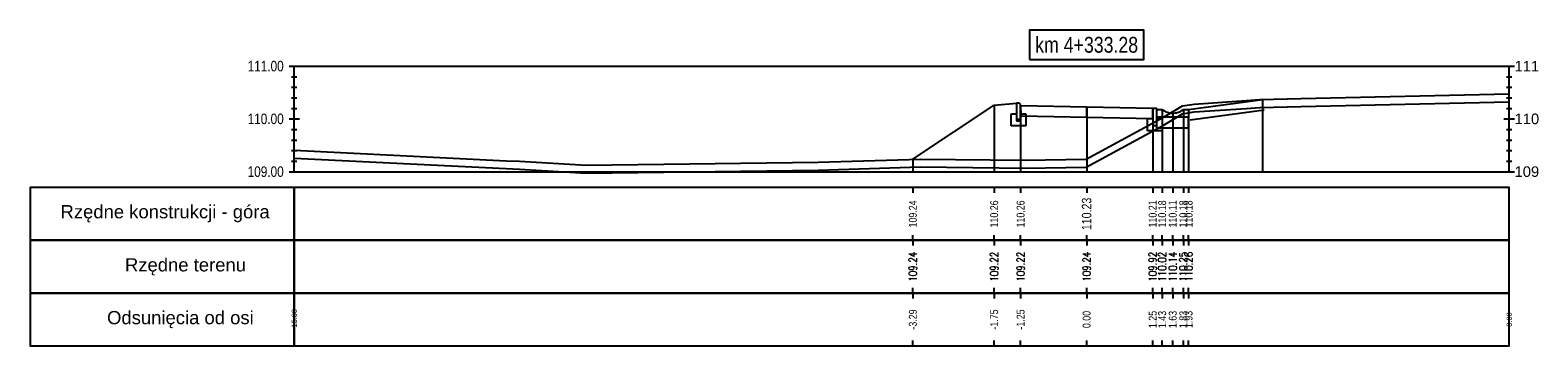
# Model space of a CAD drawing. Extents: x 7537626 to 7538805, y 5722894 to 5725486.
# Tile 37 of 90: x 7538292 to 7538321, y 5725327 to 5725333. Entities that reach past the tile are written whole.
import ezdxf

# ---------------------------------------------------------------- set-up
doc = ezdxf.new("R2010")
doc.units = 0
for name, color, linetype in [('C-DROGI-PROFILE', 7, 'Continuous'), ('C-DROGI-PROFILE-ETYKIETY', 7, 'Continuous'), ('C-DROGI-PRZEKROJE-ETYKIETY', 7, 'Continuous'), ('C-POPRZECZKA-przekrój', 2, 'Continuous'), ('C-POPRZECZKA-widok', 1, 'Continuous')]:
    doc.layers.add(name, color=color, linetype=linetype)
doc.layers.add('C-humus', color=7, linetype='Continuous', true_color=0x003df5)
doc.layers.add('C-Teren', color=7, linetype='Continuous', true_color=0x005716)
doc.styles.add('2mm08', font='arial.ttf', dxfattribs={"width": 0.8})
doc.styles.get("Standard").update_dxf_attribs({"font": 'arial.ttf'})

msp = doc.modelspace()

# ---------------------------------------------------------------- linework, layer by layer
at = {"layer": 'C-DROGI-PROFILE', "color": 7, "linetype": 'Continuous', "lineweight": -3}
for p, q in [((7538308.776, 5725330.009), (7538308.776, 5725329.909)), ((7538310.316, 5725330.009), (7538310.316, 5725329.909)), ((7538310.816, 5725330.009), (7538310.816, 5725329.909)), ((7538312.066, 5725330.009), (7538312.066, 5725329.909)), ((7538313.316, 5725330.009), (7538313.316, 5725329.909)), ((7538313.496, 5725330.009), (7538313.496, 5725329.909)), ((7538313.696, 5725330.009), (7538313.696, 5725329.909)), ((7538313.896, 5725330.009), (7538313.896, 5725329.909)), ((7538313.996, 5725330.009), (7538313.996, 5725329.909)), ((7538308.776, 5725329.009), (7538308.776, 5725329.109)), ((7538308.776, 5725329.009), (7538308.776, 5725328.909)), ((7538310.316, 5725329.009), (7538310.316, 5725329.109)), ((7538310.316, 5725329.009), (7538310.316, 5725328.909)), ((7538310.816, 5725329.009), (7538310.816, 5725329.109)), ((7538310.816, 5725329.009), (7538310.816, 5725328.909)), ((7538312.066, 5725329.009), (7538312.066, 5725329.109)), ((7538312.066, 5725329.009), (7538312.066, 5725328.909)), ((7538313.316, 5725329.009), (7538313.316, 5725329.109)), ((7538313.316, 5725329.009), (7538313.316, 5725328.909)), ((7538313.496, 5725329.009), (7538313.496, 5725329.109)), ((7538313.496, 5725329.009), (7538313.496, 5725328.909)), ((7538313.696, 5725329.009), (7538313.696, 5725329.109)), ((7538313.696, 5725329.009), (7538313.696, 5725328.909)), ((7538313.896, 5725329.009), (7538313.896, 5725329.109)), ((7538313.896, 5725329.009), (7538313.896, 5725328.909)), ((7538313.996, 5725329.009), (7538313.996, 5725329.109)), ((7538313.996, 5725329.009), (7538313.996, 5725328.909)), ((7538308.776, 5725328.009), (7538308.776, 5725328.109)), ((7538310.316, 5725328.009), (7538310.316, 5725328.109)), ((7538310.816, 5725328.009), (7538310.816, 5725328.109)), ((7538312.066, 5725328.009), (7538312.066, 5725328.109)), ((7538313.316, 5725328.009), (7538313.316, 5725328.109)), ((7538313.496, 5725328.009), (7538313.496, 5725328.109)), ((7538313.696, 5725328.009), (7538313.696, 5725328.109)), ((7538313.896, 5725328.009), (7538313.896, 5725328.109)), ((7538313.996, 5725328.009), (7538313.996, 5725328.109)), ((7538308.776, 5725328.009), (7538308.776, 5725327.909)), ((7538310.316, 5725328.009), (7538310.316, 5725327.909)), ((7538310.816, 5725328.009), (7538310.816, 5725327.909)), ((7538312.066, 5725328.009), (7538312.066, 5725327.909)), ((7538313.316, 5725328.009), (7538313.316, 5725327.909)), ((7538313.496, 5725328.009), (7538313.496, 5725327.909)), ((7538313.696, 5725328.009), (7538313.696, 5725327.909)), ((7538313.896, 5725328.009), (7538313.896, 5725327.909)), ((7538313.996, 5725328.009), (7538313.996, 5725327.909)), ((7538308.776, 5725327.009), (7538308.776, 5725327.109)), ((7538310.316, 5725327.009), (7538310.316, 5725327.109)), ((7538310.816, 5725327.009), (7538310.816, 5725327.109)), ((7538312.066, 5725327.009), (7538312.066, 5725327.109)), ((7538313.316, 5725327.009), (7538313.316, 5725327.109)), ((7538313.496, 5725327.009), (7538313.496, 5725327.109)), ((7538313.696, 5725327.009), (7538313.696, 5725327.109)), ((7538313.896, 5725327.009), (7538313.896, 5725327.109)), ((7538313.996, 5725327.009), (7538313.996, 5725327.109))]:
    msp.add_line(p, q, dxfattribs=at)
at = {"layer": 'C-DROGI-PROFILE', "color": 1, "linetype": 'Continuous', "lineweight": -3}
for points in [[(7538297.066, 5725329.009), (7538297.066, 5725330.009), (7538292.066, 5725330.009), (7538292.066, 5725329.009)], [(7538297.066, 5725329.009), (7538320.066, 5725329.009), (7538320.066, 5725330.009), (7538297.066, 5725330.009)], [(7538297.066, 5725328.009), (7538297.066, 5725329.009), (7538292.066, 5725329.009), (7538292.066, 5725328.009)], [(7538297.066, 5725328.009), (7538320.066, 5725328.009), (7538320.066, 5725329.009), (7538297.066, 5725329.009)], [(7538297.066, 5725327.009), (7538297.066, 5725328.009), (7538292.066, 5725328.009), (7538292.066, 5725327.009)], [(7538297.066, 5725327.009), (7538320.066, 5725327.009), (7538320.066, 5725328.009), (7538297.066, 5725328.009)]]:
    msp.add_3dface(points, dxfattribs=at)
at = {"layer": 'C-DROGI-PRZEKROJE-ETYKIETY', "color": 1, "linetype": 'Continuous', "lineweight": -3}
for p, q in [((7538310.316, 5725331.572), (7538310.316, 5725330.309)), ((7538310.816, 5725331.565), (7538310.816, 5725330.309)), ((7538312.066, 5725331.54), (7538312.066, 5725330.309)), ((7538313.316, 5725331.515), (7538313.316, 5725330.309)), ((7538315.396, 5725331.679), (7538315.396, 5725330.309)), ((7538313.496, 5725331.489), (7538313.496, 5725330.309)), ((7538313.696, 5725331.419), (7538313.696, 5725330.309)), ((7538313.896, 5725331.489), (7538313.896, 5725330.309)), ((7538313.996, 5725331.489), (7538313.996, 5725330.309)), ((7538308.776, 5725330.545), (7538308.776, 5725330.309))]:
    msp.add_line(p, q, dxfattribs=at)
at = {"layer": 'C-humus'}
for p, q in [((7538314.101, 5725331.441), (7538315.087, 5725331.505)), ((7538315.087, 5725331.505), (7538315.344, 5725331.528)), ((7538315.344, 5725331.528), (7538316.121, 5725331.544)), ((7538316.121, 5725331.544), (7538320.066, 5725331.635)), ((7538313.532, 5725331.2), (7538313.882, 5725331.407)), ((7538313.882, 5725331.407), (7538314.101, 5725331.441)), ((7538312.055, 5725330.398), (7538313.532, 5725331.2)), ((7538297.066, 5725330.564), (7538301.074, 5725330.368)), ((7538301.074, 5725330.368), (7538301.33, 5725330.357)), ((7538306.981, 5725330.337), (7538308.918, 5725330.399)), ((7538308.918, 5725330.399), (7538310.903, 5725330.376)), ((7538310.903, 5725330.376), (7538312.055, 5725330.398)), ((7538301.33, 5725330.357), (7538302.596, 5725330.282)), ((7538302.596, 5725330.282), (7538306.981, 5725330.337))]:
    msp.add_line(p, q, dxfattribs=at)
at = {"layer": 'C-POPRZECZKA-przekrój', "color": 2, "linetype": 'Continuous', "lineweight": -3}
for p, q in [((7538308.776, 5725330.545), (7538310.316, 5725331.572)), ((7538310.316, 5725331.572), (7538310.736, 5725331.605)), ((7538310.776, 5725331.605), (7538310.736, 5725331.605)), ((7538310.736, 5725331.605), (7538310.736, 5725331.275)), ((7538310.782, 5725331.605), (7538310.776, 5725331.605)), ((7538310.79, 5725331.603), (7538310.782, 5725331.605)), ((7538310.798, 5725331.598), (7538310.79, 5725331.603)), ((7538310.804, 5725331.594), (7538310.798, 5725331.598)), ((7538310.809, 5725331.588), (7538310.804, 5725331.594)), ((7538310.813, 5725331.581), (7538310.809, 5725331.588)), ((7538310.815, 5725331.573), (7538310.813, 5725331.581)), ((7538310.816, 5725331.565), (7538310.815, 5725331.573)), ((7538310.816, 5725331.565), (7538312.066, 5725331.54)), ((7538310.816, 5725331.565), (7538310.817, 5725331.365)), ((7538310.816, 5725331.275), (7538310.816, 5725331.565)), ((7538310.816, 5725331.565), (7538310.816, 5725331.405)), ((7538312.066, 5725331.34), (7538312.066, 5725331.54)), ((7538312.066, 5725331.54), (7538313.316, 5725331.515)), ((7538313.316, 5725331.515), (7538313.315, 5725331.315)), ((7538313.316, 5725331.515), (7538313.396, 5725331.515)), ((7538313.316, 5725331.315), (7538313.316, 5725331.515)), ((7538313.316, 5725331.515), (7538313.316, 5725331.185)), ((7538313.396, 5725331.139), (7538313.396, 5725331.515)), ((7538310.636, 5725331.175), (7538310.636, 5725331.405)), ((7538310.636, 5725331.405), (7538310.736, 5725331.405)), ((7538310.736, 5725331.405), (7538310.736, 5725331.305)), ((7538310.736, 5725331.305), (7538310.816, 5725331.305)), ((7538310.736, 5725331.275), (7538310.816, 5725331.275)), ((7538310.816, 5725331.405), (7538310.916, 5725331.405)), ((7538310.817, 5725331.365), (7538312.066, 5725331.34)), ((7538310.916, 5725331.405), (7538310.916, 5725331.175)), ((7538312.066, 5725331.34), (7538313.315, 5725331.315)), ((7538313.216, 5725331.085), (7538313.216, 5725331.315)), ((7538313.216, 5725331.315), (7538313.316, 5725331.315)), ((7538313.396, 5725331.489), (7538313.496, 5725331.489)), ((7538313.396, 5725331.339), (7538313.396, 5725331.489)), ((7538313.996, 5725331.339), (7538313.396, 5725331.339)), ((7538313.396, 5725331.315), (7538313.496, 5725331.315)), ((7538313.396, 5725331.185), (7538313.396, 5725331.315)), ((7538313.496, 5725331.489), (7538313.513, 5725331.477)), ((7538313.496, 5725331.315), (7538313.496, 5725331.085)), ((7538313.513, 5725331.477), (7538313.531, 5725331.465)), ((7538313.531, 5725331.465), (7538313.547, 5725331.456)), ((7538313.547, 5725331.456), (7538313.567, 5725331.446)), ((7538313.567, 5725331.446), (7538313.589, 5725331.438)), ((7538313.589, 5725331.438), (7538313.616, 5725331.429)), ((7538313.616, 5725331.429), (7538313.643, 5725331.424)), ((7538313.643, 5725331.424), (7538313.666, 5725331.421)), ((7538313.666, 5725331.421), (7538313.696, 5725331.419)), ((7538313.696, 5725331.419), (7538313.719, 5725331.42)), ((7538313.719, 5725331.42), (7538313.745, 5725331.423)), ((7538313.745, 5725331.423), (7538313.767, 5725331.427)), ((7538313.767, 5725331.427), (7538313.795, 5725331.435)), ((7538313.795, 5725331.435), (7538313.821, 5725331.445)), ((7538313.821, 5725331.445), (7538313.846, 5725331.457)), ((7538313.846, 5725331.457), (7538313.864, 5725331.467)), ((7538313.864, 5725331.467), (7538313.88, 5725331.477)), ((7538313.88, 5725331.477), (7538313.896, 5725331.489)), ((7538313.896, 5725331.489), (7538313.996, 5725331.489)), ((7538313.996, 5725331.489), (7538313.996, 5725331.339)), ((7538313.996, 5725331.139), (7538313.996, 5725331.339)), ((7538310.916, 5725331.175), (7538310.636, 5725331.175)), ((7538313.496, 5725331.085), (7538313.216, 5725331.085)), ((7538313.316, 5725331.185), (7538313.396, 5725331.185)), ((7538313.396, 5725331.139), (7538313.996, 5725331.139))]:
    msp.add_line(p, q, dxfattribs=at)
at = {"layer": 'C-POPRZECZKA-przekrój'}
for points in [[(7538313.996, 5725331.489), (7538315.396, 5725331.679)], [(7538314.023, 5725331.291), (7538315.423, 5725331.481)]]:
    msp.add_lwpolyline(points, dxfattribs=at)
at = {"layer": 'C-POPRZECZKA-widok', "color": 1, "linetype": 'Continuous', "lineweight": -3}
for p, q in [((7538296.966, 5725332.309), (7538320.166, 5725332.309)), ((7538297.016, 5725332.109), (7538297.116, 5725332.109)), ((7538297.066, 5725330.309), (7538297.066, 5725332.309)), ((7538320.016, 5725332.109), (7538320.116, 5725332.109)), ((7538320.066, 5725330.309), (7538320.066, 5725332.309)), ((7538297.016, 5725331.909), (7538297.116, 5725331.909)), ((7538320.016, 5725331.909), (7538320.116, 5725331.909)), ((7538297.016, 5725331.709), (7538297.116, 5725331.709)), ((7538297.016, 5725331.509), (7538297.116, 5725331.509)), ((7538320.016, 5725331.709), (7538320.116, 5725331.709)), ((7538320.016, 5725331.509), (7538320.116, 5725331.509)), ((7538296.966, 5725331.309), (7538297.166, 5725331.309)), ((7538297.016, 5725331.309), (7538297.116, 5725331.309)), ((7538319.966, 5725331.309), (7538320.166, 5725331.309)), ((7538320.016, 5725331.309), (7538320.116, 5725331.309)), ((7538297.016, 5725331.109), (7538297.116, 5725331.109)), ((7538320.016, 5725331.109), (7538320.116, 5725331.109)), ((7538297.016, 5725330.909), (7538297.116, 5725330.909)), ((7538297.016, 5725330.709), (7538297.116, 5725330.709)), ((7538320.016, 5725330.909), (7538320.116, 5725330.909)), ((7538320.016, 5725330.709), (7538320.116, 5725330.709)), ((7538297.016, 5725330.509), (7538297.116, 5725330.509)), ((7538320.016, 5725330.509), (7538320.116, 5725330.509)), ((7538296.966, 5725330.309), (7538320.166, 5725330.309))]:
    msp.add_line(p, q, dxfattribs=at)
at = {"layer": 'C-POPRZECZKA-widok', "color": 3, "linetype": 'Continuous', "lineweight": -3}
msp.add_3dface([(7538310.986, 5725332.434), (7538313.146, 5725332.434), (7538313.146, 5725332.991), (7538310.986, 5725332.991)], dxfattribs=at)
at = {"layer": 'C-Teren'}
for p, q in [((7538313.532, 5725331.35), (7538313.882, 5725331.557)), ((7538313.882, 5725331.557), (7538314.101, 5725331.591)), ((7538314.101, 5725331.591), (7538315.087, 5725331.655)), ((7538315.087, 5725331.655), (7538315.344, 5725331.678)), ((7538315.344, 5725331.678), (7538316.121, 5725331.694)), ((7538316.121, 5725331.694), (7538320.066, 5725331.785)), ((7538312.055, 5725330.548), (7538313.532, 5725331.35)), ((7538297.066, 5725330.714), (7538301.074, 5725330.518)), ((7538301.074, 5725330.518), (7538301.33, 5725330.507)), ((7538301.33, 5725330.507), (7538302.596, 5725330.432)), ((7538302.596, 5725330.432), (7538306.981, 5725330.487)), ((7538306.981, 5725330.487), (7538308.918, 5725330.549)), ((7538308.918, 5725330.549), (7538310.903, 5725330.526)), ((7538310.903, 5725330.526), (7538312.055, 5725330.548))]:
    msp.add_line(p, q, dxfattribs=at)

# ---------------------------------------------------------------- texts
at = {"layer": 'C-DROGI-PROFILE', "color": 2}
for s, p in [('Rzędne konstrukcji - góra', (7538292.641, 5725329.426)), ('Rzędne terenu', (7538293.861, 5725328.42)), ('Odsunięcia od osi', (7538293.522, 5725327.42))]:
    msp.add_text(s, height=0.25, dxfattribs=at).set_placement(p)
at = {"layer": 'C-DROGI-PROFILE-ETYKIETY', "color": 1, "linetype": 'Continuous', "lineweight": -3, "attachment_point": 5, "rotation": 90, "style": '2mm08'}
for s, insert, char_height in [('109.24', (7538308.776, 5725329.509), 0.15), ('110.26', (7538310.316, 5725329.509), 0.15), ('110.26', (7538310.816, 5725329.509), 0.15), ('110.23', (7538312.066, 5725329.509), 0.18), ('110.21', (7538313.316, 5725329.509), 0.15), ('110.18', (7538313.496, 5725329.509), 0.15), ('110.11', (7538313.696, 5725329.509), 0.15), ('110.18', (7538313.896, 5725329.509), 0.15), ('110.18', (7538313.996, 5725329.509), 0.15), ('{\\Fsimplex.shx|c238;109.24}', (7538308.776, 5725328.509), 0.15), ('{\\Fsimplex.shx|c238;109.22}', (7538310.316, 5725328.509), 0.15), ('{\\Fsimplex.shx|c238;109.22}', (7538310.816, 5725328.509), 0.15), ('{\\Fsimplex.shx|c238;109.24}', (7538312.066, 5725328.509), 0.15), ('{\\Fsimplex.shx|c238;109.92}', (7538313.316, 5725328.509), 0.15), ('{\\Fsimplex.shx|c238;110.02}', (7538313.496, 5725328.509), 0.15), ('{\\Fsimplex.shx|c238;110.14}', (7538313.696, 5725328.509), 0.15), ('{\\Fsimplex.shx|c238;110.25}', (7538313.896, 5725328.509), 0.15), ('{\\Fsimplex.shx|c238;110.26}', (7538313.996, 5725328.509), 0.15), ('-3.29', (7538308.776, 5725327.509), 0.15), ('-1.75', (7538310.316, 5725327.509), 0.15), ('-1.25', (7538310.816, 5725327.509), 0.15), ('0.00', (7538312.066, 5725327.509), 0.15), ('1.25', (7538313.316, 5725327.509), 0.15), ('1.43', (7538313.496, 5725327.509), 0.15), ('1.63', (7538313.696, 5725327.509), 0.15), ('1.83', (7538313.896, 5725327.509), 0.15), ('1.93', (7538313.996, 5725327.509), 0.15)]:
    msp.add_mtext(s, dxfattribs=dict(at, insert=insert, char_height=char_height))
at = {"layer": 'C-DROGI-PROFILE-ETYKIETY', "color": 7, "linetype": 'Continuous', "lineweight": -3, "char_height": 0.1, "attachment_point": 5, "rotation": 90, "style": '2mm08'}
for s, insert in [('-15.00', (7538297.066, 5725327.509)), ('8.00', (7538320.066, 5725327.509))]:
    msp.add_mtext(s, dxfattribs=dict(at, insert=insert))
at = {"layer": 'C-POPRZECZKA-widok', "color": 3, "linetype": 'Continuous', "lineweight": -3, "insert": (7538312.066, 5725332.559), "char_height": 0.3, "attachment_point": 8, "style": '2mm08'}
msp.add_mtext('km 4+333.28', dxfattribs=at)
at = {"layer": 'C-POPRZECZKA-widok', "color": 1, "linetype": 'Continuous', "lineweight": -3, "char_height": 0.2, "attachment_point": 6, "style": '2mm08'}
for s, insert in [('111.00', (7538296.866, 5725332.309)), ('110.00', (7538296.866, 5725331.309)), ('109.00', (7538296.866, 5725330.309))]:
    msp.add_mtext(s, dxfattribs=dict(at, insert=insert))
at = {"layer": 'C-POPRZECZKA-widok', "color": 1, "linetype": 'Continuous', "lineweight": -3, "char_height": 0.2, "attachment_point": 4}
for s, insert in [('111', (7538320.166, 5725332.309)), ('110', (7538320.166, 5725331.309)), ('109', (7538320.166, 5725330.309))]:
    msp.add_mtext(s, dxfattribs=dict(at, insert=insert))

doc.saveas('drawing.dxf')
